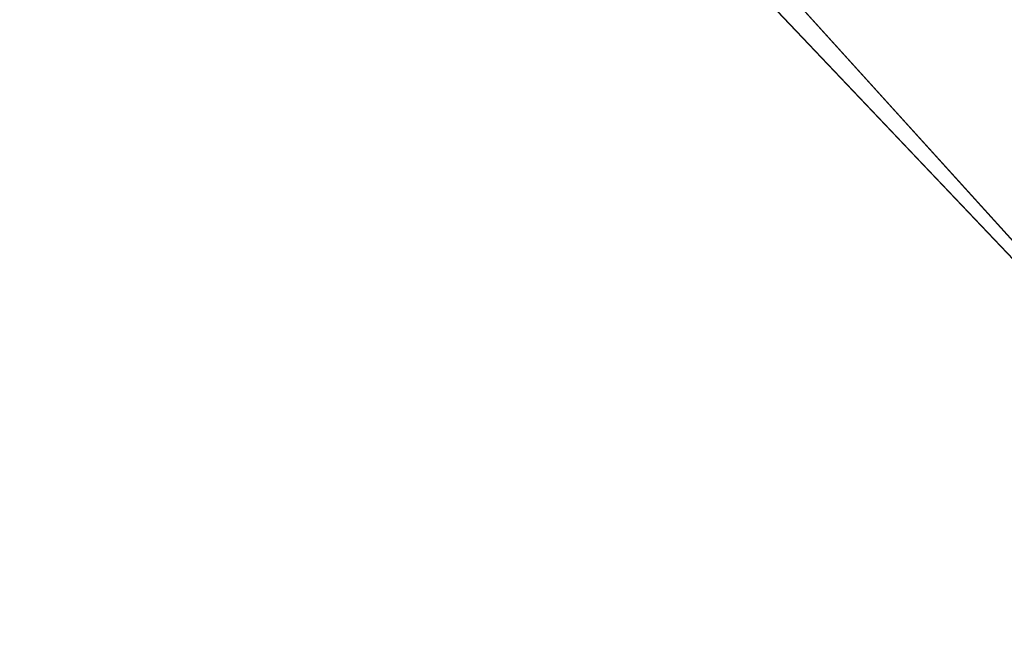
# Model space of a CAD drawing. Extents: x -950 to 950, y -950 to 950.
# Tile 44 of 256: x -665 to -655, y -651 to -645. Entities that reach past the tile are written whole.
import ezdxf

# ---------------------------------------------------------------- set-up
doc = ezdxf.new("R2010")
doc.units = 0
doc.layers.get('0').update_dxf_attribs({"color": 13, "linetype": 'CONTINUOUS'})

# ---------------------------------------------------------------- blocks, each defined once
blk = doc.blocks.new('OBJ_000001')
for p, q in [((-651.4291, -651.0564, 30.1627), (-684.1585, -616.5654, 30.1627)), ((-684.1585, -616.5654, 7), (-651.4291, -651.0564, 7))]:
    blk.add_line(p, q)
at = {"color": 8}
mesh = blk.add_polyface(dxfattribs=at)
corners = [(-684.1585, -616.5654, 7), (-651.4291, -651.0564, 30.1627), (-651.4291, -651.0564, 7), (-684.1585, -616.5654, 30.1627)]
mesh.append_faces([[corners[k] for k in face] for face in [(0, 1, 2), (1, 0, 3)]], dxfattribs={"vtx0": -1, "color": 8})
blk = doc.blocks.new('OBJ_000002')
for p, q in [((-712.1872, -583.9587), (-651.4291, -651.0564)), ((-651.4291, -651.0564, 38.9998), (-712.1872, -583.9587, 38.9998)), ((-712.1872, -583.9587, 3), (-651.4291, -651.0564, 3))]:
    blk.add_line(p, q)
at = {"color": 2}
mesh = blk.add_polyface(dxfattribs=at)
corners = [(-709.8673, -582.0565, 15.7901), (-681.93, -614.5571), (-649.3071, -648.9357, 15.7901)]
mesh.append_faces([[corners[k] for k in face] for face in [(0, 1, 2)]], dxfattribs={"color": 2})
mesh = blk.add_polyface(dxfattribs=at)
corners = [(-709.8673, -582.0565, 3), (-649.3071, -648.9357), (-649.3071, -648.9357, 3), (-709.8673, -582.0565)]
mesh.append_faces([[corners[k] for k in face] for face in [(0, 1, 2), (1, 0, 3)]], dxfattribs={"vtx0": -1, "color": 2})
mesh = blk.add_polyface(dxfattribs=at)
corners = [(-709.8673, -582.0565, 38.9998), (-649.3071, -648.9357, 15.7901), (-649.3071, -648.9357, 38.9998), (-709.8673, -582.0565, 15.7901)]
mesh.append_faces([[corners[k] for k in face] for face in [(0, 1, 2), (1, 0, 3)]], dxfattribs={"vtx0": -1, "color": 2})
mesh = blk.add_polyface(dxfattribs=at)
corners = [(-712.1872, -583.9587, 3), (-651.4291, -651.0564, 38.9998), (-651.4291, -651.0564, 3), (-712.1872, -583.9587, 38.9998)]
mesh.append_faces([[corners[k] for k in face] for face in [(0, 1, 2), (1, 0, 3)]], dxfattribs={"vtx0": -1, "color": 2})
mesh = blk.add_polyface(dxfattribs=at)
corners = [(-681.93, -614.5571), (-649.3071, -648.9357), (-649.3071, -648.9357, 15.7901)]
mesh.append_faces([[corners[k] for k in face] for face in [(0, 1, 2)]], dxfattribs={"color": 2})
blk = doc.blocks.new('SKPC51C')
for name in ['OBJ_000001', 'OBJ_000002']:
    blk.add_blockref(name, (0, 0))

msp = doc.modelspace()

# ---------------------------------------------------------------- block references
msp.add_blockref('SKPC51C', (0, 0))

doc.saveas('drawing.dxf')
